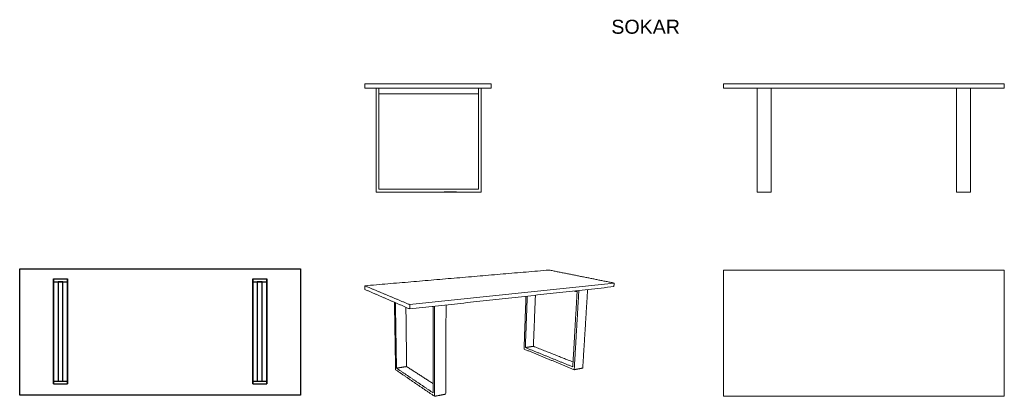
# Model space of a CAD drawing. Header units: millimetres. Extents: x 643 to 7658, y 0 to 2684.
import ezdxf

# ---------------------------------------------------------------- set-up
doc = ezdxf.new("R2010")
doc.units = ezdxf.units.MM
doc.header["$MEASUREMENT"] = 0
doc.layers.add('2DVýkres$viditelné$čáry', color=18, linetype='Continuous', true_color=0x000000)
doc.layers.add('Výchozí', color=18, linetype='Continuous', true_color=0x000000)

msp = doc.modelspace()

# ---------------------------------------------------------------- linework, layer by layer
at = {"layer": '2DVýkres$viditelné$čáry', "lineweight": 13}
for points in [[(4002, 2228.2), (3552, 2228.2), (3102, 2228.2)], [(3102, 2228.2), (3102, 2212.2), (3102, 2196.2)], [(4002, 2196.2), (3552, 2196.2), (3102, 2196.2)], [(3182, 2196.2), (3182, 1826.2), (3182, 1456.2)], [(3203, 1477.2), (3203, 1836.7), (3203, 2196.2)], [(3911, 2196.2), (3911, 1836.7), (3911, 1477.2)], [(3932, 1456.2), (3932, 1826.2), (3932, 2196.2)], [(4002, 2228.2), (4002, 2212.2), (4002, 2196.2)], [(5658.2, 2228.2), (5658.2, 2212.2), (5658.2, 2196.2)], [(7658.2, 2228.2), (6658.2, 2228.2), (5658.2, 2228.2)], [(7658.2, 2196.2), (6658.2, 2196.2), (5658.2, 2196.2)], [(5898.2, 2196.2), (5898.2, 1826.2), (5898.2, 1456.2)], [(5998.2, 2196.2), (5998.2, 1826.2), (5998.2, 1456.2)], [(7318.2, 2196.2), (7318.2, 1826.2), (7318.2, 1456.2)], [(7418.2, 2196.2), (7418.2, 1826.2), (7418.2, 1456.2)], [(7658.2, 2228.2), (7658.2, 2212.2), (7658.2, 2196.2)], [(3203, 2156.2), (3557, 2156.2), (3911, 2156.2)], [(3911, 1477.2), (3557, 1477.2), (3203, 1477.2)], [(3182, 1456.2), (3557, 1456.2), (3932, 1456.2)], [(5898.2, 1456.2), (5948.2, 1456.2), (5998.2, 1456.2)], [(7318.2, 1456.2), (7368.2, 1456.2), (7418.2, 1456.2)], [(3102, 787.7), (3758.5, 843.9), (4414.9, 900)], [(4414.9, 900), (4646.7, 853.6), (4878.4, 807.2)], [(5658.2, 900), (6658.2, 900), (7658.2, 900)], [(5658.2, 0), (5658.2, 450), (5658.2, 900)], [(7658.2, 900), (7658.2, 450), (7658.2, 0)], [(3421.8, 653.5), (3261.9, 720.6), (3102, 787.7)], [(3102, 787.7), (3102.4, 774.7), (3102.7, 761.6)], [(4878.4, 807.2), (4150.1, 730.3), (3421.8, 653.5)], [(4876.6, 781.8), (4149.4, 702.3), (3422.1, 622.7)], [(4878.4, 807.2), (4877.5, 794.5), (4876.6, 781.8)], [(3422.1, 622.7), (3262.4, 692.2), (3102.7, 761.6)], [(4250.3, 713.3), (4243.3, 525), (4236.4, 336.8)], [(4245.8, 347.4), (4252.7, 530.8), (4259.6, 714.3)], [(4302.8, 356.5), (4310.2, 538.6), (4317.6, 720.6)], [(4615, 753.2), (4599.3, 481.7), (4583.7, 210.2)], [(4592.7, 750.7), (4603.6, 748.1), (4614.5, 745.6)], [(4594, 189.8), (4610.5, 472.1), (4626.9, 754.5)], [(4654.7, 201.4), (4672.1, 481.3), (4689.4, 761.3)], [(3313.1, 670.2), (3317.1, 429.8), (3321.1, 189.4)], [(3327.7, 200.7), (3323.8, 433.9), (3320, 667.1)], [(3399.9, 212.2), (3397.3, 423.4), (3394.8, 634.6)], [(3421.8, 653.5), (3422, 638.1), (3422.1, 622.7)], [(3583.3, 640.4), (3586.3, 639.2), (3589.2, 638.1)], [(3589.2, 641), (3589.4, 332.5), (3589.7, 23.9)], [(3598.6, 0), (3598.5, 321), (3598.4, 642)], [(3678, 15.1), (3679.4, 333.1), (3680.8, 651)], [(4302.8, 356.5), (4274.3, 351.9), (4245.8, 347.4)], [(4585.7, 244.8), (4444.2, 300.6), (4302.8, 356.5)], [(4236.4, 336.8), (4415.2, 263.3), (4594, 189.8)], [(4583.7, 210.2), (4414.8, 278.8), (4245.8, 347.4)], [(3399.9, 212.2), (3363.8, 206.4), (3327.7, 200.7)], [(3589.7, 89.9), (3494.8, 151.1), (3399.9, 212.2)], [(3321.1, 189.4), (3459.8, 94.7), (3598.6, 0)], [(3589.7, 23.9), (3458.7, 112.3), (3327.7, 200.7)], [(4654.7, 201.4), (4624.4, 195.6), (4594, 189.8)], [(3678, 15.1), (3638.3, 7.6), (3598.6, 0)], [(7658.2, 0), (6658.2, 0), (5658.2, 0)]]:
    msp.add_open_spline(points, degree=2, dxfattribs=at)
at = {"layer": '2DVýkres$viditelné$čáry'}
for points in [[(3666.2, 2216.2), (3666.2, 2216.2), (3666.2, 2216.2)], [(3756.2, 2203.2), (3756.2, 2203.2), (3756.2, 2203.2)], [(3731.2, 1456.2), (3698.7, 1456.2), (3666.2, 1456.2)], [(3756.2, 1456.2), (3743.7, 1456.2), (3731.2, 1456.2)]]:
    msp.add_open_spline(points, degree=2, dxfattribs=at)
at = {"layer": 'Výchozí'}
for points in [[(643, 8, 772), (643, 458, 772), (643, 908, 772)], [(643, 908, 772), (643, 908, 756), (643, 908, 740)], [(643, 8, 740), (643, 458, 740), (643, 908, 740)], [(643, 908, 772), (1643, 908, 772), (2643, 908, 772)], [(643, 908, 740), (1643, 908, 740), (2643, 908, 740)], [(2643, 908, 772), (2643, 908, 756), (2643, 908, 740)], [(2643, 908, 772), (2643, 458, 772), (2643, 8, 772)], [(2643, 908, 740), (2643, 458, 740), (2643, 8, 740)], [(883, 838, 740), (883, 827.5, 740), (883, 817, 740)], [(883, 838, 740), (933, 838, 740), (983, 838, 740)], [(883, 88), (883, 463), (883, 838)], [(883, 838), (933, 838), (983, 838)], [(883, 838), (883, 838, 370), (883, 838, 740)], [(883, 817, 740), (933, 817, 740), (983, 817, 740)], [(883, 817, 740), (883, 817, 380.5), (883, 817, 21)], [(883, 817, 21), (933, 817, 21), (983, 817, 21)], [(883, 817, 21), (883, 463, 21), (883, 109, 21)], [(950, 817, 700), (933, 817, 700), (916, 817, 700)], [(916, 817, 700), (916, 817, 720), (916, 817, 740)], [(950, 817, 740), (933, 817, 740), (916, 817, 740)], [(916, 817, 700), (916, 463, 700), (916, 109, 700)], [(916, 817, 740), (916, 463, 740), (916, 109, 740)], [(950, 109, 700), (950, 463, 700), (950, 817, 700)], [(950, 817, 700), (950, 817, 720), (950, 817, 740)], [(950, 109, 740), (950, 463, 740), (950, 817, 740)], [(983, 838, 740), (983, 827.5, 740), (983, 817, 740)], [(983, 88), (983, 463), (983, 838)], [(983, 838), (983, 838, 370), (983, 838, 740)], [(983, 817, 740), (983, 817, 380.5), (983, 817, 21)], [(983, 817, 21), (983, 463, 21), (983, 109, 21)], [(2303, 838, 740), (2303, 827.5, 740), (2303, 817, 740)], [(2303, 838, 740), (2353, 838, 740), (2403, 838, 740)], [(2303, 88), (2303, 463), (2303, 838)], [(2303, 838), (2353, 838), (2403, 838)], [(2303, 838), (2303, 838, 370), (2303, 838, 740)], [(2303, 817, 740), (2353, 817, 740), (2403, 817, 740)], [(2303, 817, 740), (2303, 817, 380.5), (2303, 817, 21)], [(2303, 817, 21), (2353, 817, 21), (2403, 817, 21)], [(2303, 817, 21), (2303, 463, 21), (2303, 109, 21)], [(2370, 817, 700), (2353, 817, 700), (2336, 817, 700)], [(2336, 817, 700), (2336, 817, 720), (2336, 817, 740)], [(2370, 817, 740), (2353, 817, 740), (2336, 817, 740)], [(2336, 817, 700), (2336, 463, 700), (2336, 109, 700)], [(2336, 817, 740), (2336, 463, 740), (2336, 109, 740)], [(2370, 109, 700), (2370, 463, 700), (2370, 817, 700)], [(2370, 817, 700), (2370, 817, 720), (2370, 817, 740)], [(2370, 109, 740), (2370, 463, 740), (2370, 817, 740)], [(2403, 838, 740), (2403, 827.5, 740), (2403, 817, 740)], [(2403, 88), (2403, 463), (2403, 838)], [(2403, 838), (2403, 838, 370), (2403, 838, 740)], [(2403, 817, 740), (2403, 817, 380.5), (2403, 817, 21)], [(2403, 817, 21), (2403, 463, 21), (2403, 109, 21)], [(883, 109, 21), (933, 109, 21), (983, 109, 21)], [(883, 109, 21), (883, 109, 380.5), (883, 109, 740)], [(883, 109, 740), (933, 109, 740), (983, 109, 740)], [(883, 109, 740), (883, 98.5, 740), (883, 88, 740)], [(883, 88, 740), (933, 88, 740), (983, 88, 740)], [(883, 88, 740), (883, 88, 370), (883, 88)], [(883, 88), (933, 88), (983, 88)], [(916, 109, 700), (933, 109, 700), (950, 109, 700)], [(916, 109, 740), (933, 109, 740), (950, 109, 740)], [(916, 109, 700), (916, 109, 720), (916, 109, 740)], [(950, 109, 700), (950, 109, 720), (950, 109, 740)], [(983, 109, 21), (983, 109, 380.5), (983, 109, 740)], [(983, 109, 740), (983, 98.5, 740), (983, 88, 740)], [(983, 88, 740), (983, 88, 370), (983, 88)], [(2303, 109, 21), (2353, 109, 21), (2403, 109, 21)], [(2303, 109, 21), (2303, 109, 380.5), (2303, 109, 740)], [(2303, 109, 740), (2353, 109, 740), (2403, 109, 740)], [(2303, 109, 740), (2303, 98.5, 740), (2303, 88, 740)], [(2303, 88, 740), (2353, 88, 740), (2403, 88, 740)], [(2303, 88, 740), (2303, 88, 370), (2303, 88)], [(2303, 88), (2353, 88), (2403, 88)], [(2336, 109, 700), (2353, 109, 700), (2370, 109, 700)], [(2336, 109, 740), (2353, 109, 740), (2370, 109, 740)], [(2336, 109, 700), (2336, 109, 720), (2336, 109, 740)], [(2370, 109, 700), (2370, 109, 720), (2370, 109, 740)], [(2403, 109, 21), (2403, 109, 380.5), (2403, 109, 740)], [(2403, 109, 740), (2403, 98.5, 740), (2403, 88, 740)], [(2403, 88, 740), (2403, 88, 370), (2403, 88)], [(2643, 8, 772), (1643, 8, 772), (643, 8, 772)], [(643, 8, 772), (643, 8, 756), (643, 8, 740)], [(2643, 8, 740), (1643, 8, 740), (643, 8, 740)], [(2643, 8, 772), (2643, 8, 756), (2643, 8, 740)]]:
    msp.add_open_spline(points, degree=2, dxfattribs=at)

# ---------------------------------------------------------------- texts
at = {"layer": 'Výchozí', "lineweight": 13, "attachment_point": 7, "line_spacing_factor": 0.963855}
for insert, char_height, width in [((4858.4, 2582.6), 100, 575.904), ((4290, 2594.7), 1, 5.759)]:
    msp.add_mtext('\\fArial;SOKAR', dxfattribs=dict(at, insert=insert, char_height=char_height, width=width))

doc.saveas('drawing.dxf')
